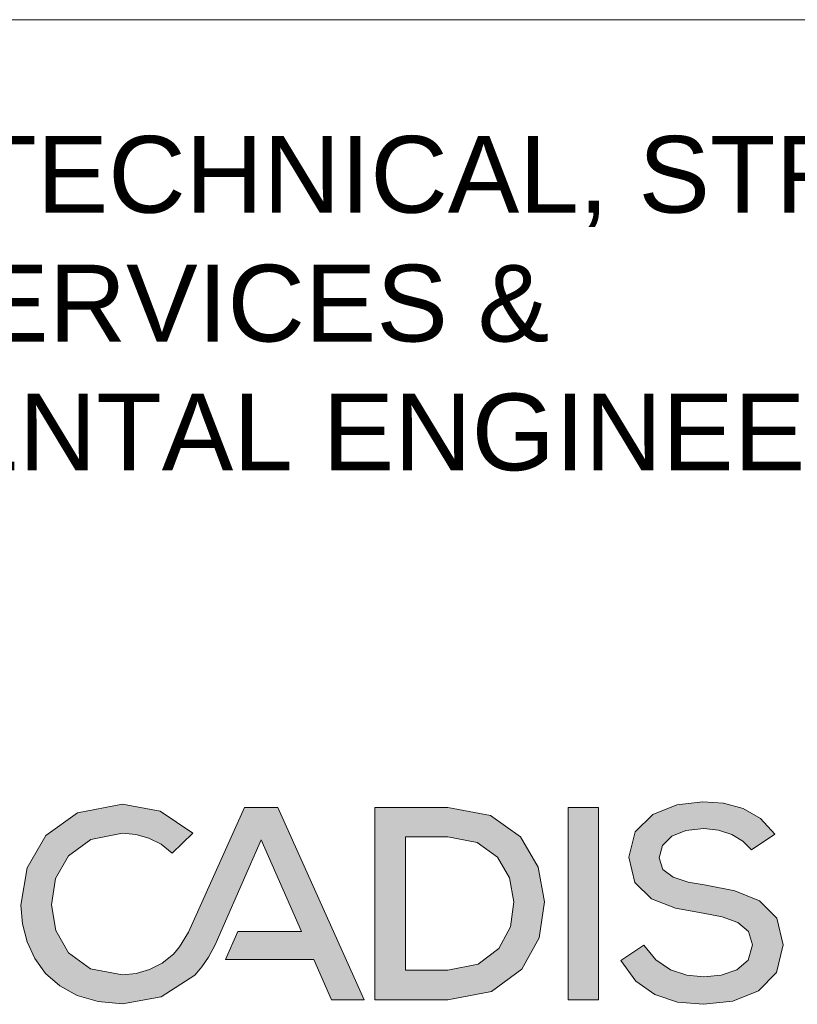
# Model space of a CAD drawing. Extents: x 0 to 840, y 0 to 594.
# Tile 4 of 16: x 760 to 778, y 228 to 251. Entities that reach past the tile are written whole.
import ezdxf

# ---------------------------------------------------------------- set-up
doc = ezdxf.new("R2010")
doc.units = 0
doc.layers.add('00_Example', color=7, linetype='Continuous')
doc.layers.add('DW-TITLE', color=7, linetype='Continuous', lineweight=0)
doc.layers.add('HCL010__', color=7, linetype='Continuous', lineweight=0)
doc.styles.add('Style-Arial', font='arial.ttf', dxfattribs={"width": 0.8})

# ---------------------------------------------------------------- blocks, each defined once
blk = doc.blocks.new('logo_arcadis')
at = {"layer": 'HCL010__'}
for points in [[(2.550999, 0.007704), (2.467389, 0.015136), (2.395939, 0.036186), (2.336209, 0.06901), (2.287929, 0.111763), (2.250819, 0.162652), (2.224609, 0.219835), (2.208929, 0.281467), (2.203549, 0.345703), (2.224289, 0.472815), (2.288619, 0.583445), (2.397249, 0.661625), (2.550999, 0.691245), (2.679579, 0.666455), (2.792039, 0.591415), (2.721419, 0.523655), (2.683489, 0.553765), (2.641499, 0.574865), (2.596789, 0.587345), (2.550999, 0.591415), (2.442169, 0.570255), (2.366319, 0.514595), (2.322059, 0.436143), (2.308049, 0.346625), (2.322429, 0.2583), (2.365939, 0.181424), (2.441249, 0.12717), (2.550999, 0.106554), (2.597439, 0.11122), (2.643719, 0.124892), (2.687239, 0.147135), (2.725369, 0.177463), (2.746209, 0.202909), (2.776529, 0.252442), (2.968319, 0.679955), (3.083169, 0.679955), (3.378799, 0.020888), (3.266649, 0.020888), (3.205789, 0.159288), (2.903369, 0.159288), (2.945639, 0.255317), (3.163569, 0.255317), (3.025719, 0.568845), (2.895179, 0.272027), (2.875929, 0.228191), (2.867679, 0.209472), (2.845429, 0.167154), (2.822969, 0.134386), (2.805559, 0.113173), (2.798609, 0.105631), (2.683969, 0.031629)], [(4.180559, 0.679955), (4.076069, 0.679955), (4.076069, 0.020834), (4.180559, 0.020834)], [(4.539869, 0.005804), (4.450849, 0.013617), (4.373489, 0.039009), (4.308429, 0.085286), (4.256509, 0.155491), (4.335609, 0.208225), (4.376789, 0.157552), (4.427249, 0.124078), (4.483179, 0.105631), (4.540859, 0.099935), (4.600259, 0.10536), (4.653809, 0.123535), (4.692599, 0.157227), (4.707529, 0.209202), (4.694119, 0.254611), (4.657819, 0.285591), (4.604219, 0.305448), (4.538959, 0.317436), (4.443849, 0.335178), (4.362309, 0.367296), (4.305239, 0.422471), (4.283799, 0.509545), (4.306429, 0.596735), (4.366049, 0.655385), (4.448079, 0.688425), (4.538029, 0.698785), (4.608719, 0.693905), (4.675719, 0.676435), (4.735299, 0.642415), (4.783749, 0.587675), (4.703719, 0.534015), (4.674809, 0.564455), (4.636389, 0.587345), (4.590929, 0.601945), (4.540859, 0.607475), (4.479649, 0.600805), (4.431369, 0.581275), (4.399679, 0.549915), (4.388289, 0.507655), (4.401099, 0.467666), (4.435819, 0.441189), (4.486819, 0.424425), (4.548389, 0.41352), (4.646919, 0.394422), (4.731499, 0.3597), (4.790639, 0.300835), (4.812929, 0.209202), (4.789169, 0.115071), (4.727599, 0.052084), (4.640399, 0.016818)]]:
    blk.add_hatch(color=7, dxfattribs=at).paths.add_polyline_path(points)
h = blk.add_hatch(color=7, dxfattribs=at)
h.paths.add_polyline_path([(3.415309, 0.020888), (3.415309, 0.679955), (3.664819, 0.679955), (3.810929, 0.652285), (3.913359, 0.579105), (3.974069, 0.475425), (3.995279, 0.356066), (3.977649, 0.233399), (3.917969, 0.125977), (3.814289, 0.049859), (3.664819, 0.020888)])
h.paths.add_polyline_path([(3.519799, 0.122559), (3.519799, 0.579215), (3.664819, 0.579215), (3.765249, 0.560115), (3.834959, 0.509765), (3.876079, 0.438585), (3.890789, 0.356988), (3.879289, 0.271539), (3.839249, 0.196398), (3.768439, 0.142957), (3.664819, 0.122559)], flags=16)
at = {"layer": 'HCL010__', "color": 7}
for p, q in [((2.550999, 0.691245), (2.397249, 0.661625)), ((2.679579, 0.666455), (2.550999, 0.691245)), ((2.968319, 0.679955), (2.776529, 0.252442)), ((3.083169, 0.679955), (2.968319, 0.679955)), ((3.378799, 0.020888), (3.083169, 0.679955)), ((3.083169, 0.679955), (3.083169, 0.679955)), ((3.415309, 0.020888), (3.415309, 0.679955)), ((3.415309, 0.679955), (3.664819, 0.679955)), ((3.664819, 0.679955), (3.810929, 0.652285)), ((3.664819, 0.679955), (3.664819, 0.679955)), ((4.366049, 0.655385), (4.448079, 0.688425)), ((4.448079, 0.688425), (4.538029, 0.698785)), ((4.538029, 0.698785), (4.608719, 0.693905)), ((4.608719, 0.693905), (4.675719, 0.676435)), ((4.675719, 0.676435), (4.735299, 0.642415)), ((2.397249, 0.661625), (2.288619, 0.583445)), ((2.792039, 0.591415), (2.679579, 0.666455)), ((3.810929, 0.652285), (3.913359, 0.579105)), ((4.306429, 0.596735), (4.366049, 0.655385)), ((4.735299, 0.642415), (4.783749, 0.587675)), ((4.540859, 0.607475), (4.479649, 0.600805)), ((4.590929, 0.601945), (4.540859, 0.607475)), ((2.288619, 0.583445), (2.224289, 0.472815)), ((2.442169, 0.570255), (2.550999, 0.591415)), ((2.550999, 0.591415), (2.596789, 0.587345)), ((2.596789, 0.587345), (2.641499, 0.574865)), ((2.641499, 0.574865), (2.683489, 0.553765)), ((2.721419, 0.523655), (2.792039, 0.591415)), ((3.664819, 0.579215), (3.519799, 0.579215)), ((3.519799, 0.579215), (3.519799, 0.122559)), ((3.765249, 0.560115), (3.664819, 0.579215)), ((3.913359, 0.579105), (3.974069, 0.475425)), ((4.283799, 0.509545), (4.306429, 0.596735)), ((4.431369, 0.581275), (4.399679, 0.549915)), ((4.479649, 0.600805), (4.431369, 0.581275)), ((4.636389, 0.587345), (4.590929, 0.601945)), ((4.674809, 0.564455), (4.636389, 0.587345)), ((4.783749, 0.587675), (4.703719, 0.534015)), ((2.366319, 0.514595), (2.442169, 0.570255)), ((2.683489, 0.553765), (2.721419, 0.523655)), ((2.895179, 0.272027), (3.025719, 0.568845)), ((3.025719, 0.568845), (3.163569, 0.255317)), ((3.834959, 0.509765), (3.765249, 0.560115)), ((4.399679, 0.549915), (4.388289, 0.507655)), ((4.703719, 0.534015), (4.674809, 0.564455)), ((2.322059, 0.436143), (2.366319, 0.514595)), ((3.876079, 0.438585), (3.834959, 0.509765)), ((4.305239, 0.422471), (4.283799, 0.509545)), ((4.388289, 0.507655), (4.401099, 0.467666)), ((4.703719, 0.534015), (4.703719, 0.534015)), ((2.224289, 0.472815), (2.203549, 0.345703)), ((3.974069, 0.475425), (3.995279, 0.356066)), ((3.890789, 0.356988), (3.876079, 0.438585)), ((4.401099, 0.467666), (4.435819, 0.441189)), ((4.435819, 0.441189), (4.486819, 0.424425)), ((2.308049, 0.346625), (2.322059, 0.436143)), ((4.362309, 0.367296), (4.305239, 0.422471)), ((4.486819, 0.424425), (4.548389, 0.41352)), ((4.548389, 0.41352), (4.646919, 0.394422)), ((4.646919, 0.394422), (4.731499, 0.3597)), ((2.203549, 0.345703), (2.208929, 0.281467)), ((2.322429, 0.2583), (2.308049, 0.346625)), ((3.879289, 0.271539), (3.890789, 0.356988)), ((3.995279, 0.356066), (3.977649, 0.233399)), ((4.443849, 0.335178), (4.362309, 0.367296)), ((4.731499, 0.3597), (4.790639, 0.300835)), ((4.538959, 0.317436), (4.443849, 0.335178)), ((4.604219, 0.305448), (4.538959, 0.317436)), ((4.657819, 0.285591), (4.604219, 0.305448)), ((2.208929, 0.281467), (2.224609, 0.219835)), ((2.875929, 0.228191), (2.895179, 0.272027)), ((2.895179, 0.272027), (2.895179, 0.272027)), ((3.839249, 0.196398), (3.879289, 0.271539)), ((4.694119, 0.254611), (4.657819, 0.285591)), ((4.790639, 0.300835), (4.812929, 0.209202)), ((2.365939, 0.181424), (2.322429, 0.2583)), ((2.776529, 0.252442), (2.746209, 0.202909)), ((2.776529, 0.252442), (2.776529, 0.252442)), ((2.945639, 0.255317), (2.903369, 0.159288)), ((3.163569, 0.255317), (2.945639, 0.255317)), ((4.707529, 0.209202), (4.694119, 0.254611)), ((2.224609, 0.219835), (2.250819, 0.162652)), ((2.746209, 0.202909), (2.725369, 0.177463)), ((2.845429, 0.167154), (2.867679, 0.209472)), ((2.867679, 0.209472), (2.875929, 0.228191)), ((3.977649, 0.233399), (3.917969, 0.125977)), ((4.256509, 0.155491), (4.335609, 0.208225)), ((4.335609, 0.208225), (4.376789, 0.157552)), ((4.692599, 0.157227), (4.707529, 0.209202)), ((4.812929, 0.209202), (4.789169, 0.115071)), ((2.441249, 0.12717), (2.365939, 0.181424)), ((2.725369, 0.177463), (2.687239, 0.147135)), ((3.768439, 0.142957), (3.839249, 0.196398)), ((2.250819, 0.162652), (2.287929, 0.111763)), ((2.687239, 0.147135), (2.643719, 0.124892)), ((2.822969, 0.134386), (2.845429, 0.167154)), ((2.903369, 0.159288), (3.205789, 0.159288)), ((3.205789, 0.159288), (3.266649, 0.020888)), ((3.664819, 0.122559), (3.768439, 0.142957)), ((4.308429, 0.085286), (4.256509, 0.155491)), ((4.376789, 0.157552), (4.427249, 0.124078)), ((4.653809, 0.123535), (4.692599, 0.157227)), ((2.287929, 0.111763), (2.336209, 0.06901)), ((2.550999, 0.106554), (2.441249, 0.12717)), ((2.597439, 0.11122), (2.550999, 0.106554)), ((2.643719, 0.124892), (2.597439, 0.11122)), ((2.683969, 0.031629), (2.798609, 0.105631)), ((2.798609, 0.105631), (2.805559, 0.113173)), ((2.805559, 0.113173), (2.822969, 0.134386)), ((3.519799, 0.122559), (3.664819, 0.122559)), ((3.519799, 0.122559), (3.519799, 0.122559)), ((3.917969, 0.125977), (3.814289, 0.049859)), ((4.427249, 0.124078), (4.483179, 0.105631)), ((4.483179, 0.105631), (4.540859, 0.099935)), ((4.540859, 0.099935), (4.600259, 0.10536)), ((4.600259, 0.10536), (4.653809, 0.123535)), ((4.789169, 0.115071), (4.727599, 0.052084)), ((2.336209, 0.06901), (2.395939, 0.036186)), ((4.373489, 0.039009), (4.308429, 0.085286)), ((2.395939, 0.036186), (2.467389, 0.015136)), ((3.814289, 0.049859), (3.664819, 0.020888)), ((4.450849, 0.013617), (4.373489, 0.039009)), ((4.727599, 0.052084), (4.640399, 0.016818)), ((2.467389, 0.015136), (2.550999, 0.007704)), ((2.550999, 0.007704), (2.683969, 0.031629)), ((3.266649, 0.020888), (3.378799, 0.020888)), ((3.664819, 0.020888), (3.415309, 0.020888)), ((4.539869, 0.005804), (4.450849, 0.013617)), ((4.640399, 0.016818), (4.539869, 0.005804))]:
    blk.add_line(p, q, dxfattribs=at)
blk.add_3dface([(4.076069, 0.020834), (4.180559, 0.020834), (4.180559, 0.679955), (4.076069, 0.679955)], dxfattribs=at)

msp = doc.modelspace()

# ---------------------------------------------------------------- linework, layer by layer
at = {"layer": 'DW-TITLE'}
msp.add_line((732.73, 251.063), (832.73, 251.063), dxfattribs=at)

# ---------------------------------------------------------------- block references
at = {"layer": 'HCL010__', "xscale": 6.85096238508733, "yscale": 6.85096238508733, "zscale": 6.85096238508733}
msp.add_blockref('logo_arcadis', (744.463, 227.931), dxfattribs=at)

# ---------------------------------------------------------------- texts
at = {"layer": '00_Example', "insert": (744.282, 248.336), "char_height": 1.8, "width": 98, "attachment_point": 1, "line_spacing_factor": 1.00667, "style": 'Style-Arial'}
msp.add_mtext('{\\fSwis721 BT|b0|i0|c0|p34;\\W1;CIVIL, GEO-TECHNICAL, STRUCTURAL, \\PBUILDING SERVICES & \\PENVIRONMENTAL ENGINEER}', dxfattribs=at)

doc.saveas('drawing.dxf')
